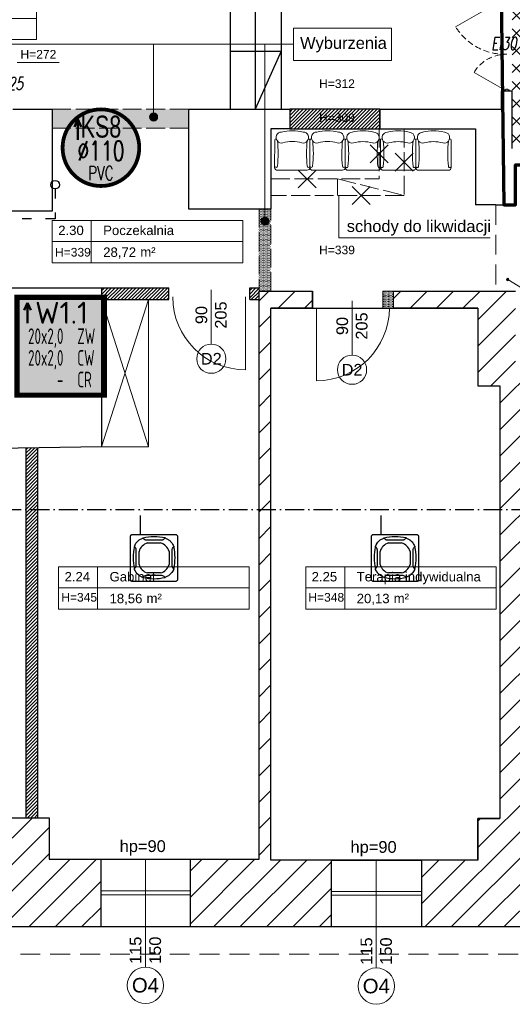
# Model space of a CAD drawing. Header units: millimetres. Extents: x 24385 to 79107, y -56478 to -23676.
# Tile 63 of 256: x 29832 to 30460, y -36756 to -35500. Entities that reach past the tile are written whole.
import ezdxf
from ezdxf.enums import TextEntityAlignment as Align

# ---------------------------------------------------------------- set-up
doc = ezdxf.new("R2010")
doc.units = ezdxf.units.MM
doc.header["$LTSCALE"] = 2
for name, pattern in [('ACAD_ISO02W100', [15, 12, -3]), ('ACAD_ISO03W100', [30, 12, -18]), ('ACAD_ISO10W100', [18, 12, -3, 0, -3]), ('DASHED', [19.05, 12.7, -6.35]), ('HIDDEN', [9.525, 6.35, -3.175]), ('HIDDENX2', [19.05, 12.7, -6.35])]:
    doc.linetypes.add(name, pattern=pattern)
for name, color, linetype, lineweight in [('0_OPIS', 7, 'Continuous', 13), ('3DPLAN_A_DRZWI', 173, 'Continuous', 5), ('3DPLAN_A_OKNA', 153, 'Continuous', 5), ('3DPLAN_A_TABELKA POMIESZCZEŃ', 7, 'Continuous', 0), ('3DPLAN_A_WYSOKOŚCI ZMIANA', 144, 'HIDDENX2', 5), ('_WLK_W_OPIS', 211, 'Continuous', 9), ('A_KRESKOWANIE', 9, 'Continuous', 0), ('A_STOL_OPIS', 55, 'Continuous', 5), ('A_TXT', 7, 'Continuous', 0), ('A_WYBURZENIA', 6, 'Continuous', 0), ('A_ZESTAWIENIE STOLARKI', 3, 'Continuous', 15), ('AW_WYM_WEW', 9, 'Continuous', 0)]:
    doc.layers.add(name, color=color, linetype=linetype, lineweight=lineweight)
for name, color, linetype in [('3DPLAN_A_KRESKOWANIE 1', 253, 'Continuous'), ('3DPLAN_A_OPIS', 8, 'Continuous'), ('3DPLAN_A_POMIESZCZENIE NUMER', 100, 'Continuous'), ('3DPLAN_K_DZIAŁOWA NISKIE', 134, 'Continuous'), ('3DPLAN_K_NOŚNA', 7, 'Continuous'), ('3DPLAN_K_OBRYS WIDOK', 242, 'Continuous'), ('_WLK_oznaczenia', 211, 'Continuous'), ('A_POMIESZCZENIE OPIS', 100, 'Continuous'), ('A_SCHODY', 6, 'Continuous'), ('IS_freon_urządzenia', 3, 'DASHED')]:
    doc.layers.add(name, color=color, linetype=linetype)
doc.layers.add('3DPLAN_A_OBWIEDNIA', color=6, linetype='Continuous', plot=False)
doc.layers.add('kanalizacja', color=7, linetype='Continuous', lineweight=30, true_color=0xbf3000)
doc.layers.add('kanalizacja pod stropem skropliny', color=7, linetype='Continuous', lineweight=30, true_color=0x60bb04)
doc.styles.add('ARIAL', font='arial.ttf')
doc.styles.add('GRZEJNIK', font='simplex.shx', dxfattribs={"width": 0.7})
doc.styles.add('isocp', font='isocpeur.ttf', dxfattribs={"width": 0.9})
doc.styles.add('J-ROMANS', font='ROMANS.SHX', dxfattribs={"width": 0.7, "oblique": 10})
doc.styles.add('TABEL1', font='txt')
pattern_1 = [(0, (6153.1716, -11332.5662), (0.79375, 1.5875), [0, -1.5875])]

# ---------------------------------------------------------------- blocks, each defined once
blk = doc.blocks.new('zw$2C56')
at = {"layer": 'IS_freon_urządzenia', "linetype": 'Continuous'}
for points in [[(-321, 376), (383, 376), (389, 376), (396, 373), (403, 368), (407, 362), (410, 357), (411, 348), (411, -356), (410, -362), (408, -368), (403, -375), (396, -380), (392, -382), (388, -383), (384, -384), (-322, -384), (-328, -383), (-332, -381), (-337, -379), (-341, -375), (-344, -372), (-346, -368), (-348, -364), (-349, -360), (-349, -358), (-349, 348), (-348, 353), (-348, 357), (-346, 361), (-342, 367), (-339, 370), (-335, 373), (-329, 375), (-325, 376), (-321, 376)], [(-152, 319), (-150, 320), (-148, 320), (-147, 320), (-145, 319), (-144, 318), (-142, 317), (-138, 311), (-137, 309), (-135, 308), (-129, 302), (-123, 298), (-119, 295), (-113, 292), (-108, 291), (-106, 290), (-101, 289), (-97, 288), (-96, 288), (-94, 288), (-92, 288), (-90, 288), (-89, 288), (151, 288), (157, 288), (161, 288), (165, 289), (170, 290), (175, 292), (179, 294), (182, 296), (185, 297), (188, 299), (189, 300), (197, 307), (202, 313), (206, 317), (208, 319), (210, 320), (212, 320), (213, 320), (216, 318), (238, 308), (248, 303), (261, 296), (268, 291), (286, 277), (292, 271), (300, 264), (306, 257), (320, 239), (326, 231), (332, 220), (341, 204), (347, 191), (350, 185), (351, 181), (350, 177), (350, 176), (348, 174), (341, 169), (333, 161), (328, 154), (324, 146), (321, 139), (319, 129), (319, 122), (319, -118), (320, -133), (323, -144), (332, -159), (345, -171), (350, -176), (351, -180), (350, -183), (348, -188), (345, -195), (332, -221), (321, -237), (311, -251), (289, -274), (277, -284), (264, -293), (249, -301), (217, -317), (212, -319), (210, -319), (207, -318), (205, -316), (202, -311), (193, -302), (186, -297), (175, -291), (160, -288), (150, -287), (-89, -287), (-103, -288), (-116, -293), (-125, -298), (-133, -305), (-137, -309), (-144, -317), (-148, -319), (-157, -316), (-164, -313), (-172, -309), (-191, -300), (-206, -290), (-222, -277), (-222, -277), (-241, -260), (-256, -241), (-269, -220), (-277, -206), (-284, -189), (-288, -182), (-288, -178), (-287, -175), (-283, -172), (-275, -165), (-275, -158), (-268, -158), (-263, -150), (-260, -143), (-258, -135), (-256, -125), (-256, -82), (-256, -20), (-256, 123), (-259, 141), (-265, 153), (-274, 165), (-285, 174), (-288, 179), (-287, 184), (-276, 209), (-261, 236), (-246, 255), (-224, 276), (-208, 289), (-152, 319)], [(-75, 239), (138, 239)], [(-211, -111), (-211, 103)], [(274, 103), (274, -111)], [(138, -247), (-75, -247)]]:
    blk.add_lwpolyline(points, dxfattribs=at)
for centre, radius, start, end in [((32, -425), 766, 76.4959, 103.5206), ((457, 2), 766, 166.4793, 193.5039), ((-19, 47), 200, 106.2611, 163.6692), ((82, 47), 200, 16.3308, 73.7389), ((-394, 1), 766, 346.4959, 13.5206), ((-19, -55), 200, 196.3308, 253.7389), ((82, -55), 200, 286.2611, 343.6692), ((31, 426), 766, 256.4793, 283.5039)]:
    blk.add_arc(centre, radius, start, end, dxfattribs=at)
blk = doc.blocks.new('G$CDB1AC55F')
at = {"layer": 'IS_freon_urządzenia', "xscale": 0.07876787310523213, "yscale": 0.07876787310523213, "zscale": 0.07876787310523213}
blk.add_blockref('zw$2C56', (27.5, 30.2), dxfattribs=at)
blk = doc.blocks.new('sillon 1')
for p, q in [((-0.331, -0.689), (-0.33, -0.178)), ((-0.305, -0.152), (-0.305, -0.152)), ((0.305, -0.152), (0.305, -0.152)), ((0.33, -0.178), (0.33, -0.689)), ((0.279, -0.739), (-0.28, -0.74))]:
    blk.add_line(p, q)
for centre, radius, start, end in [((0, -0.825), 0.825, 75.7655, 104.2656), ((-0.305, -0.178), 0.0254, 90.0156, 180.0156), ((-0.2, -0.128), 0.103, 91.5852, 282.6959), ((0.2, -0.128), 0.103, 257.3352, 88.4459), ((0.305, -0.178), 0.0254, 0.0156, 90.0156), ((-2.455, -0.425), 2.188, 353.7526, 6.1565), ((0, -0.838), 0.635, 73.7554, 106.2758), ((2.454, -0.429), 2.188, 173.7526, 186.1565), ((-0.305, -0.663), 0.0254, 180.0156, 0.0156), ((-0.28, -0.689), 0.0508, 180.0156, 270.0156), ((0.304, -0.663), 0.0254, 180.0156, 0.0156), ((0.279, -0.689), 0.0508, 270.0156, 0.0156)]:
    blk.add_arc(centre, radius, start, end)
blk = doc.blocks.new('tabelka dla tp')
at = {"layer": '3DPLAN_A_TABELKA POMIESZCZEŃ'}
for p, q in [((49.7, 54), (49.7, 0)), ((0, 27), (243.1, 27))]:
    blk.add_line(p, q, dxfattribs=at)
blk.add_lwpolyline([(0, 54), (243.1, 54), (243.1, 0), (0, 0)], close=True, dxfattribs=at)
at = {"layer": '3DPLAN_A_POMIESZCZENIE NUMER', "color": 7, "style": 'ARIAL'}
blk.add_attdef('NUMER', (2.2, 35.4), '', height=12, dxfattribs=at)
at = {"layer": 'A_POMIESZCZENIE OPIS', "insert": (112.2, 19.8), "char_height": 12, "width": 36.412, "attachment_point": 1, "style": 'ARIAL'}
blk.add_mtext('{\\C7;m²}', dxfattribs=at)
at = {"layer": 'A_POMIESZCZENIE OPIS', "color": 7, "style": 'ARIAL'}
for tag, p in [('NAZWA', (51.7, 35.4)), ('POWIERZCHNIA', (51.1, 7.2))]:
    blk.add_attdef(tag, p, '', height=12, dxfattribs=at)
blk = doc.blocks.new('D 2X ASYMETRYCZNE BEZ FILARKA')
at = {"layer": '3DPLAN_A_DRZWI', "lineweight": 20}
for p, q in [((1.4, 2.5), (31.5, 54.6)), ((98.6, 2.5), (80, 34.7))]:
    blk.add_line(p, q, dxfattribs=at)
at = {"layer": '3DPLAN_A_DRZWI'}
for points in [[(0, 2.5), (1.4, 2.5), (1.4, 1.1), (2.1, 1.1), (2.1, -1.1), (1.4, -1.1), (1.4, -2.5), (0, -2.5), (0, 2.5)], [(100, 2.5), (98.6, 2.5), (98.6, 1.1), (97.9, 1.1), (97.9, -1.1), (98.6, -1.1), (98.6, -2.5), (100, -2.5), (100, 2.5)]]:
    blk.add_lwpolyline(points, dxfattribs=at)
at = {"layer": '3DPLAN_A_DRZWI', "linetype": 'HIDDEN', "lineweight": 15, "ltscale": 0.5}
for centre, radius, start, end in [((-0.8, 2), 61.6, 358.1085, 58.4282), ((100.3, 0.8), 39.5, 120.9325, 181.1091)]:
    blk.add_arc(centre, radius, start, end, dxfattribs=at)
blk = doc.blocks.new('II pietrooo')
at = {"layer": '3DPLAN_A_KRESKOWANIE 1'}
h = blk.add_hatch(dxfattribs=at)
h.set_pattern_fill('ANSI31', color=256, scale=7.5, style=0)
h.set_pattern_definition([(45, (25713.503, -37486.946), (-16.83798, 16.83798), [])])
h.paths.add_polyline_path([(28996.1, -35640), (29220.1, -35640), (29220.1, -35744), (29268.1, -35744), (29268.1, -35638), (29280.1, -35638), (29280.1, -35618), (28996.1, -35618)])
h.paths.add_polyline_path([(28878.1, -35618), (28627.1, -35618), (28627.1, -35638.7), (28681.5, -35638.7), (28681.5, -35640), (28878.1, -35640)])
h.paths.add_polyline_path([(28627.1, -35774.7), (28669.1, -35774.7), (28669.1, -35692.7), (28627.1, -35692.7)])
h.paths.add_polyline_path([(28558.7, -36657), (28739.1, -36657), (28739.1, -36571), (28671.1, -36571), (28671.1, -36518), (28657.1, -36518), (28657.1, -36236), (28700.1, -36236), (28700.1, -36016), (28669.1, -36016), (28669.1, -35828.7), (28627.1, -35828.7), (28627.1, -35865), (28626.1, -35886), (28626.1, -36572), (28558.7, -36572)])
h.paths.add_polyline_path([(29268.1, -35964), (29268.1, -35847), (29220.1, -35847), (29220.1, -35964)])
h.paths.add_polyline_path([(29503.5, -35638), (29503.5, -35618), (29460.1, -35618), (29460.1, -35600), (29450.1, -35600), (29450.1, -35618), (29383.1, -35618), (29383.1, -35638)])
h.paths.add_polyline_path([(28853.1, -36657), (29038.1, -36657), (29038.1, -36571), (28853.1, -36571)])
h.paths.add_polyline_path([(29151.1, -36657), (29338.1, -36657), (29338.1, -36571), (29270.1, -36571), (29270.1, -36518), (29220.1, -36518), (29220.1, -36571), (29151.1, -36571)])
h.paths.add_polyline_path([(29634.1, -36571), (29451.1, -36571), (29451.1, -36657), (29634.1, -36657)])
h.paths.add_polyline_path([(29935.1, -36571), (29869.1, -36571), (29869.1, -36518), (29822.1, -36518), (29822.1, -36571), (29747.1, -36571), (29747.1, -36657), (29935.1, -36657)])
h.paths.add_polyline_path([(30049.1, -36657), (30229.1, -36657), (30229.1, -36572), (30152.1, -36572), (30152.1, -35868), (30205.1, -35868), (30205.1, -35846), (30137.1, -35846), (30137.1, -36571), (30049.1, -36571)])
h.paths.add_polyline_path([(30416.1, -35967), (30444.1, -35967), (30444.1, -36519), (30416.1, -36519), (30416.1, -36572), (30344.1, -36572), (30344.1, -36657), (30525.1, -36657), (30525.1, -36569), (30491.1, -36569), (30491.1, -35961), (30561.1, -35961), (30561.1, -35942), (30464.1, -35942), (30464.1, -35846), (30308.1, -35846), (30308.1, -35868), (30416.1, -35868)])
h.paths.add_polyline_path([(30640.1, -36657), (30826.1, -36657), (30826.1, -36569), (30640.1, -36569)])
h.paths.add_polyline_path([(31069.1, -36128), (31069.1, -36517), (31041.1, -36517), (31041.1, -36569), (30941.1, -36569), (30941.1, -36657), (31677.5, -36657), (31677.5, -36350), (31638.1, -36350), (31638.1, -36497), (31585.1, -36497), (31585.1, -36562), (31092.1, -36562), (31092.1, -36128)])
h.paths.add_polyline_path([(31069.1, -35961), (30716.1, -35961), (30716.1, -35813), (30718.6, -35813), (30728.1, -35813), (30728.1, -35942), (31012.1, -35942), (31012.1, -35891), (31024.1, -35891), (31024.1, -35870), (31046.1, -35870), (31046.1, -35891), (31058.1, -35891), (31058.1, -35942), (31562.1, -35942), (31562.1, -35677), (31610.1, -35677), (31610.1, -35281), (31677.5, -35281), (31677.5, -36124), (31638.1, -36124), (31638.1, -35961), (31092.1, -35961), (31092.1, -36025), (31069.1, -36025)])
h.paths.add_polyline_path([(30708.3, -35857.5), (30708.3, -35812.4), (30740.7, -35812.4), (30740.7, -35857.5)], flags=9)
h.paths.add_polyline_path([(31062.1, -35694), (31062.1, -35618), (31015.1, -35618), (31015.1, -35694)])
h.paths.add_polyline_path([(31677.5, -35151), (31677.5, -34962), (30941.1, -34962), (30941.1, -35016), (31013.1, -35016), (31013.1, -35069), (31062.1, -35069), (31062.1, -35011), (31562.1, -35011), (31562.1, -35142), (31610.1, -35142), (31610.1, -35151)])
h.paths.add_polyline_path([(30826.1, -34962), (30640.1, -34962), (30640.1, -35016), (30826.1, -35016)])
h.paths.add_polyline_path([(30346.1, -35009), (30420.1, -35009), (30420.1, -35062), (30450.1, -35062), (30450.1, -35149), (30460.1, -35149), (30460.1, -35016), (30525.1, -35016), (30525.1, -34962), (30346.1, -34962)])
h.paths.add_polyline_path([(30231.1, -34962), (30056.1, -34962), (30056.1, -35009), (30231.1, -35009)])
h.paths.add_polyline_path([(29856.1, -35328), (29856.1, -35059), (29872.1, -35059), (29872.1, -35009), (29941.1, -35009), (29941.1, -34962), (29753.1, -34962), (29753.1, -35009), (29818.1, -35009), (29818.1, -35059), (29834.1, -35059), (29834.1, -35328)])
h.paths.add_polyline_path([(29460.1, -35480), (29460.1, -35466), (30247.1, -35466), (30247.1, -35441), (29856.1, -35441), (29856.1, -35428), (29834.1, -35428), (29834.1, -35441), (29556.1, -35441), (29556.1, -35009), (29638.1, -35009), (29638.1, -34962), (29461.1, -34962), (29461.1, -35016), (29547.1, -35016), (29547.1, -35448), (29368.1, -35448), (29368.1, -35466), (29450.1, -35466), (29450.1, -35480), (29452.1, -35480)])
h.paths.add_polyline_path([(29336.1, -34962), (29156.5, -34962), (29156.5, -35014), (29226.5, -35014), (29226.5, -35404), (29175.5, -35404), (29175.5, -35444), (28929.5, -35444), (28929.5, -35466), (29265.1, -35466), (29265.1, -35448), (29253.1, -35448), (29253.1, -35070), (29282.1, -35070), (29282.1, -35016), (29336.1, -35016)])
h.paths.add_polyline_path([(28860.5, -35014), (29041.5, -35014), (29041.5, -34962), (28860.5, -34962)])
h.paths.add_polyline_path([(28697.5, -35187), (28697.5, -35084), (28674.5, -35084), (28674.5, -35014), (28745.5, -35014), (28745.5, -34962), (28602.1, -34962), (28602.1, -35015), (28627.1, -35015), (28627.1, -35067), (28642.1, -35067), (28642.1, -35072), (28642.1, -35146.3), (28685.7, -35146.3), (28685.7, -35187)])
h.paths.add_polyline_path([(28642.1, -35353), (28635.1, -35353), (28635.1, -35438), (28643.1, -35438), (28643.1, -35466), (28829.5, -35466), (28829.5, -35444), (28674.5, -35444), (28674.5, -35200.3), (28642.1, -35200.3)])
h.paths.add_polyline_path([(28492.1, -35015), (28492.1, -34962), (28212, -34962), (28212, -34959), (28205.1, -34959), (28205.1, -35015)])
h.paths.add_polyline_path([(28062.1, -35183), (28062.1, -35072), (28072.1, -35072), (28072.1, -35015), (28081.1, -35015), (28081.1, -34918), (28086.1, -34918), (28086.1, -34914), (28069, -34914), (28069, -34944), (28074, -34944), (28074, -34959), (28062.5, -34959), (28062.5, -34962), (28026.6, -34962), (28026.6, -35180), (28027.1, -35180), (28027.1, -35183)])
h.paths.add_polyline_path([(27906.1, -35022), (27982.1, -35022), (27982.1, -35089), (27944.1, -35089), (27944.1, -35180), (28026.6, -35180), (28026.6, -34962), (27906.1, -34962)])
h.paths.add_polyline_path([(27791.1, -34962), (27617.1, -34962), (27617.1, -35022), (27791.1, -35022)])
h.paths.add_polyline_path([(27460.1, -35083), (27426.1, -35083), (27426.1, -35022), (27502.1, -35022), (27502.1, -34962), (26781.5, -34962), (26781.5, -35100), (26827.1, -35100), (26827.1, -35020), (27377.1, -35020), (27377.1, -35072), (27405.1, -35072), (27405.1, -35233), (27460.1, -35233)])
h.paths.add_polyline_path([(27405.1, -35492), (27426.1, -35492), (27426.1, -35323), (27405.1, -35323), (27405.1, -35332), (26827.1, -35332), (26827.1, -35275), (26781.5, -35275), (26781.5, -35409), (26826.1, -35409), (26826.1, -35352), (27405.1, -35352)])
h.paths.add_polyline_path([(26827.1, -36005), (26827.1, -35955), (27379.1, -35955), (27379.1, -35969), (27405.1, -35969), (27405.1, -35998), (27426.1, -35998), (27426.1, -35901), (27346.1, -35901), (27346.1, -35931), (26850.1, -35931), (26850.1, -35891), (26781.5, -35891), (26781.5, -36005)])
h.paths.add_polyline_path([(26993.7, -36573), (26827.1, -36573), (26827.1, -36503), (26881.1, -36503), (26881.1, -36349), (26827.1, -36349), (26827.1, -36275), (26781.5, -36275), (26781.5, -36657), (26993.7, -36657)])
h.paths.add_polyline_path([(27462.6, -36581), (27431.1, -36581), (27431.1, -36173), (27468.1, -36173), (27468.1, -36134), (27477.1, -36134), (27477.1, -36113), (27426.1, -36113), (27426.1, -36088), (27405.1, -36088), (27405.1, -36522), (27378.1, -36522), (27378.1, -36573), (27181.9, -36573), (27181.9, -36657), (27462.6, -36657)])
h.paths.add_polyline_path([(27415.6, -36075.1), (27432.1, -36075.1), (27432.1, -36095.1), (27415.6, -36095.1)], flags=9)
h.paths.add_polyline_path([(27804.1, -36578.9), (27739.1, -36578.9), (27739.1, -36043.9), (27716.1, -36043.9), (27716.1, -36113), (27580.1, -36113), (27580.1, -36134), (27717.1, -36134), (27717.1, -36581), (27577.6, -36581), (27577.6, -36657), (27804.1, -36657)])
h.paths.add_polyline_path([(28147.7, -36572), (28077.7, -36572), (28077.7, -36523), (28062.7, -36523), (28062.7, -36237), (28106.7, -36237), (28106.7, -36134), (28062.7, -36134), (28062.7, -36010), (28106.7, -36010), (28106.7, -35886), (28394.1, -35886), (28394.1, -35864), (28063.1, -35864), (28063.1, -35670), (28073.1, -35670), (28073.1, -35621), (28062.1, -35621), (28062.1, -35543), (28082.1, -35543), (28082.1, -35495), (28062.1, -35495), (28062.1, -35394), (28282.1, -35394), (28282.1, -35408), (28286.5, -35408), (28298.1, -35408), (28298.1, -35378), (28379.1, -35378), (28379.1, -35438), (28517.1, -35438), (28517.1, -35353), (28062.1, -35353), (28062.1, -35333), (28027.1, -35333), (28027.1, -35347), (28026.6, -35347), (28026.6, -36657), (28147.7, -36657)])
h.paths.add_polyline_path([(27990.1, -35853), (27968.1, -35853), (27968.1, -35869), (27697.3, -35869), (27697.3, -35888), (27716.1, -35888), (27716.1, -35906.3), (27737.7, -35906.3), (27737.7, -35953.9), (27739.1, -35953.9), (27739.1, -35885.9), (27985.1, -35885.9), (27985.1, -35971.9), (28001.1, -35971.9), (28001.1, -36038.9), (27936.1, -36038.9), (27936.1, -36242.9), (27999.1, -36242.9), (27999.1, -36501.9), (27972.1, -36501.9), (27972.1, -36578.9), (27919.1, -36578.9), (27919.1, -36657), (28026.6, -36657), (28026.6, -35347), (27730.1, -35347), (27730.1, -35371), (27990.1, -35371), (27990.1, -35559), (27950.1, -35559), (27950.1, -35615), (27920.1, -35615), (27920.1, -35714), (27990.1, -35714)])
h.paths.add_polyline_path([(27618.1, -35845), (27595.1, -35845), (27595.1, -35888), (27697.3, -35888), (27697.3, -35869), (27618.1, -35869)])
h.paths.add_polyline_path([(27618.1, -35668), (27611.1, -35668), (27611.1, -35639.5), (27595.1, -35639.5), (27595.1, -35742), (27618.1, -35742)])
h.paths.add_polyline_path([(27627.1, -35371), (27627.1, -35347), (27595.1, -35347), (27595.1, -35585.5), (27611.1, -35585.5), (27611.1, -35371)])
h.paths.add_polyline_path([(27611.1, -35585.5), (27595.1, -35585.5), (27595.1, -35612.5), (27611.1, -35612.5)])
h.paths.add_polyline_path([(27595.1, -35612.5), (27595.1, -35639.5), (27611.1, -35639.5), (27611.1, -35612.5)])
h.paths.add_polyline_path([(28681.5, -35638.7), (28627.1, -35638.7), (28627.1, -35665.7), (28669.1, -35665.7), (28669.1, -35640), (28681.5, -35640)])
h.paths.add_polyline_path([(28627.1, -35665.7), (28627.1, -35692.7), (28669.1, -35692.7), (28669.1, -35665.7)])
h.paths.add_polyline_path([(28669.1, -35774.7), (28627.1, -35774.7), (28627.1, -35801.7), (28669.1, -35801.7)])
h.paths.add_polyline_path([(28500.5, -35778.1), (28635.7, -35778.1), (28635.7, -35799.6), (28500.5, -35799.6)], flags=9)
h.paths.add_polyline_path([(28627.1, -35801.7), (28627.1, -35828.7), (28669.1, -35828.7), (28669.1, -35801.7)])
h.paths.add_polyline_path([(30458.6, -36145), (30476.6, -36145), (30476.6, -36165), (30458.6, -36165)], flags=24)
h.paths.add_polyline_path([(31264.9, -35935.3), (31310, -35935.3), (31310, -35967.7), (31264.9, -35967.7)], flags=24)
h.paths.add_polyline_path([(30822, -35935.3), (30867.1, -35935.3), (30867.1, -35967.7), (30822, -35967.7)], flags=24)
h.paths.add_polyline_path([(29703.8, -35437.8), (29748.9, -35437.8), (29748.9, -35470.2), (29703.8, -35470.2)], flags=24)
h.paths.add_polyline_path([(30025.6, -35437.8), (30070.7, -35437.8), (30070.7, -35470.2), (30025.6, -35470.2)], flags=24)
h.paths.add_polyline_path([(29534.6, -35263.9), (29534.6, -35218.8), (29567, -35218.8), (29567, -35263.9)], flags=24)
h.paths.add_polyline_path([(27335.8, -35645.7), (27389.6, -35645.7), (27389.6, -35678.1), (27335.8, -35678.1)], flags=24)
at = {"layer": '3DPLAN_A_OPIS', "lineweight": 0}
h = blk.add_hatch(dxfattribs=at)
h.set_pattern_fill('ANSI31', color=1)
h.paths.add_polyline_path([(30176.1, -35614), (30176.1, -35639), (30291.1, -35639), (30291.1, -35614), (30176.1, -35614)], is_closed=False)
h.paths.add_polyline_path([(30210.5, -35613.2), (30266.5, -35613.2), (30266.5, -35638.4), (30210.5, -35638.4)], flags=9)
at = {"layer": '3DPLAN_A_OPIS', "lineweight": 0, "transparency": 33554687}
h = blk.add_hatch(dxfattribs=at)
h.set_pattern_fill('ANSI31', color=1)
h.paths.add_polyline_path([(29410.6, -35989), (29235.1, -35989), (29235.1, -35964), (29220.1, -35964), (29220.1, -36518), (29235.1, -36518), (29235.1, -36004), (29434.6, -36004), (29434.6, -35989), (29422.6, -35989), (29422.6, -35841.2), (29410.6, -35841.2), (29410.6, -35989)], is_closed=False)
h.paths.add_polyline_path([(29422.6, -35703.2, -0.045209), (29410.6, -35719.6), (29410.6, -35841.2), (29422.6, -35841.2), (29422.6, -35703.2)], is_closed=False)
h.paths.add_polyline_path([(29422.6, -35638), (29410.6, -35638), (29410.6, -35719.6, 0.045209), (29422.6, -35703.2), (29422.6, -35638)], is_closed=False)
h.paths.add_polyline_path([(29563.4, -36004), (29574.1, -36004), (29574.1, -35989), (29537.6, -35989), (29537.6, -36004), (29548.4, -36004), (29548.4, -36571), (29563.4, -36571), (29563.4, -36004)], is_closed=False)
h.paths.add_polyline_path([(29677.1, -35989), (29677.1, -36004), (29760.1, -36004), (29760.1, -35989), (29677.1, -35989)], is_closed=False)
h.paths.add_polyline_path([(29839.6, -36518), (29854.6, -36518), (29854.6, -36046.2), (29839.6, -36046.4), (29839.6, -36518)], is_closed=False)
h = blk.add_hatch(dxfattribs=at)
h.set_pattern_fill('ANSI31', color=1)
h.set_pattern_definition([(45, (-708.4828, 5814.021), (-2.24506403, 2.24506403), [])])
h.paths.add_polyline_path([(30022.1, -35842), (29936.1, -35842), (29936.1, -35857), (30022.1, -35857), (30022.1, -35842)], is_closed=False)
h.paths.add_polyline_path([(30137.1, -35842), (30137.1, -35857), (30125.1, -35857), (30125.1, -35842), (30137.1, -35842)], is_closed=False)
at = {"layer": '3DPLAN_A_TABELKA POMIESZCZEŃ', "ltscale": 0.5}
h = blk.add_hatch(color=256, dxfattribs=at)
h.dxf.hatch_style = 1
h.paths.add_polyline_path([(30001, -35628.8), (30001, -35618.9, 0.73336)])
h.paths.add_polyline_path([(30001, -35618.9), (30001, -35628.8, 0.076465), (30002.5, -35629, 1.165591)])
h = blk.add_hatch(color=256, dxfattribs=at)
h.dxf.hatch_style = 1
h.paths.add_polyline_path([(30143.1, -35761.8), (30143.1, -35751.9, 0.73336)])
h.paths.add_polyline_path([(30143.1, -35751.9), (30143.1, -35761.8, 0.076465), (30144.6, -35762, 1.165591)])
blk.add_hatch(color=7, dxfattribs=at).paths.add_polyline_path([(30455.9, -35831.3, -13.985421), (30455.8, -35830.9, -0.071503)])
at = {"layer": 'A_KRESKOWANIE', "transparency": 33554687}
h = blk.add_hatch(dxfattribs=at)
h.set_pattern_fill('ANSI37', color=256, scale=5)
h.paths.add_polyline_path([(29556.1, -35009), (29556.1, -35441), (29834.1, -35441), (29834.1, -35428), (29842.5, -35428), (29848.8, -35425.9), (29933.4, -35378, 0.262592), (29848.8, -35329.1), (29841.5, -35330.1), (29841.5, -35328), (29834.1, -35328), (29834.1, -35059), (29818.1, -35059), (29818.1, -35009), (29753.1, -35009), (29638.1, -35009)])
h.paths.add_polyline_path([(29805.8, -35251.8), (29597.3, -35251.8), (29597.3, -35196.5), (29805.8, -35196.5)], flags=16)
h.paths.add_polyline_path([(29637.8, -35225.3), (29748.8, -35225.3), (29748.8, -35203.6), (29637.8, -35203.6)], flags=8)
h.paths.add_polyline_path([(29627.6, -35247.5), (29780.3, -35247.5), (29780.3, -35226), (29627.6, -35226)], flags=8)
h.paths.add_polyline_path([(29848.8, -35329.1, -0.262592), (29933.4, -35378), (29856.1, -35421.8), (29856.1, -35428), (29856.1, -35441), (30247.1, -35441), (30248.6, -35441.2, -0.241539), (30292.1, -35373.7), (30330.1, -35441), (30337.1, -35441), (30450.1, -35441), (30450.1, -35326), (30450.1, -35149), (30450.1, -35062), (30420.1, -35062), (30420.1, -35009), (30346.1, -35009), (30231.1, -35009), (30056.1, -35009), (29941.1, -35009), (29872.1, -35009), (29872.1, -35059), (29856.1, -35059), (29856.1, -35328)])
h.paths.add_polyline_path([(30287.7, -35251.8), (30079.1, -35251.8), (30079.1, -35196.5), (30287.7, -35196.5)], flags=16)
h.paths.add_polyline_path([(30109.4, -35247.5), (30262.2, -35247.5), (30262.2, -35226), (30109.4, -35226)], flags=8)
h.paths.add_polyline_path([(30119.6, -35225.3), (30230.6, -35225.3), (30230.6, -35203.6), (30119.6, -35203.6)], flags=8)
h.paths.add_polyline_path([(31610.1, -35151), (31610.1, -35142), (31562.1, -35142), (31562.1, -35011), (31062.1, -35011), (31062.1, -35069), (31013.1, -35069), (31013.1, -35016), (30941.1, -35016), (30826.1, -35016), (30640.1, -35016), (30525.1, -35016), (30460.1, -35016), (30460.1, -35149), (30460.1, -35326), (30460.1, -35471), (30460.1, -35591), (30460.1, -35664), (30728.1, -35664), (31015.1, -35664), (31015.1, -35618), (31062.1, -35618), (31062.1, -35694), (31046.1, -35694), (31046.1, -35870), (31046.1, -35891), (31058.1, -35891), (31058.1, -35942), (31562.1, -35942), (31562.1, -35677), (31610.1, -35677), (31610.1, -35281), (31611, -35277, -0.214663), (31526.4, -35216), (31610.1, -35168.8)])
h.paths.add_polyline_path([(31153, -35414.8), (30944.5, -35414.8), (30944.5, -35359.5), (31153, -35359.5)], flags=16)
h.paths.add_polyline_path([(30974.8, -35410.5), (31127.5, -35410.5), (31127.5, -35389), (30974.8, -35389)], flags=8)
h.paths.add_polyline_path([(30985, -35388.3), (31096, -35388.3), (31096, -35366.6), (30985, -35366.6)], flags=8)
h.paths.add_polyline_path([(31015.1, -35664), (30728.1, -35664), (30728.1, -35693), (30728.1, -35813), (30728.1, -35942), (31012.1, -35942), (31012.1, -35891), (31024.1, -35891), (31024.1, -35870), (31046.1, -35870), (31046.1, -35694), (31015.1, -35694)])
h.paths.add_polyline_path([(30247.1, -35441), (30337.1, -35441), (30330.1, -35441), (30292.1, -35373.7, 0.241539), (30248.6, -35441.2)])
at = {"layer": 'A_WYBURZENIA', "transparency": 33554687}
h = blk.add_hatch(dxfattribs=at)
h.set_pattern_fill('DOTS', color=256)
h.set_pattern_definition(pattern_1)
h.paths.add_polyline_path([(29873.1, -35614), (29873.1, -35638), (30047.1, -35638), (30047.1, -35614)])
h = blk.add_hatch(dxfattribs=at)
h.set_pattern_fill('DOTS', color=256)
h.set_pattern_definition(pattern_1)
h.paths.add_polyline_path([(30152.1, -35741), (30137.1, -35741), (30137.1, -35846), (30152.1, -35846), (30152.1, -35741)], is_closed=False)
h = blk.add_hatch(dxfattribs=at)
h.set_pattern_fill('DOTS', color=256)
h.set_pattern_definition(pattern_1)
h.paths.add_polyline_path([(30295.1, -35846), (30295.1, -35868), (30308.1, -35868), (30308.1, -35846), (30295.1, -35846)], is_closed=False)
at = {"layer": '3DPLAN_A_DRZWI'}
for p, q in [((30119.9, -35853.5), (30119.9, -35946.5)), ((30210.3, -35867.5), (30210.3, -35960.5))]:
    blk.add_line(p, q, dxfattribs=at)
for centre, start, end in [((30119.9, -35853.5), 180, 270), ((30210.3, -35867.5), 270, 0)]:
    blk.add_arc(centre, 93, start, end, dxfattribs=at)
at = {"layer": '3DPLAN_A_OBWIEDNIA'}
blk.add_lwpolyline([(30152.1, -35868), (30416.1, -35868), (30416.1, -35967), (30444.1, -35967), (30444.1, -36519), (30416.1, -36519), (30416.1, -36572), (30152.1, -36572), (30152.1, -35868)], dxfattribs=at)
at = {"layer": '3DPLAN_A_OKNA'}
for p, q in [((29935.1, -36611.5), (30049.1, -36611.5)), ((29935.1, -36616.5), (30049.1, -36616.5)), ((30229.1, -36612), (30344.1, -36612)), ((30229.1, -36617), (30344.1, -36617))]:
    blk.add_line(p, q, dxfattribs=at)
at = {"layer": '3DPLAN_A_OPIS', "color": 1, "lineweight": 30}
for p, q in [((30278.7, -35682.5), (30301.6, -35659.6)), ((30278.7, -35659.6), (30301.6, -35682.5)), ((30310.7, -35693), (30333.6, -35670.1)), ((30310.7, -35670.1), (30333.6, -35693)), ((30187.1, -35714.5), (30210, -35691.6)), ((30187.1, -35691.6), (30210, -35714.5)), ((30255.8, -35735.5), (30278.7, -35712.6)), ((30255.8, -35712.6), (30278.7, -35735.5)), ((29936.1, -35842), (30022.1, -35842)), ((30022.1, -35857), (30022.1, -35842)), ((30125.1, -35842), (30137.1, -35842)), ((30125.1, -35857), (30125.1, -35842)), ((29936.1, -35857), (30022.1, -35857)), ((30125.1, -35857), (30137.1, -35857)), ((29839.6, -36046.4), (29839.6, -36518)), ((29854.6, -36046.2), (29854.6, -36518))]:
    blk.add_line(p, q, dxfattribs=at)
blk.add_lwpolyline([(30176.1, -35639), (30291.1, -35639), (30291.1, -35614), (30176.1, -35614)], close=True, dxfattribs=at)
at = {"layer": '3DPLAN_A_TABELKA POMIESZCZEŃ', "ltscale": 0.5}
for p, q in [((29567.5, -35531.2), (30181, -35531.2)), ((30002.5, -35623.9), (30002.5, -35531.2)), ((30144.6, -35756.8), (30144.6, -35531.2))]:
    blk.add_line(p, q, dxfattribs=at)
at = {"layer": '3DPLAN_A_TABELKA POMIESZCZEŃ', "color": 7, "ltscale": 0.5}
for p, q in [((29828.4, -35554.2), (29882, -35554.2)), ((30454.3, -35831.3), (30484.3, -35849.4))]:
    blk.add_line(p, q, dxfattribs=at)
at = {"layer": '3DPLAN_A_TABELKA POMIESZCZEŃ', "ltscale": 0.5}
blk.add_lwpolyline([(30181, -35551.8), (30306.2, -35551.8), (30306.2, -35510.7), (30181, -35510.7)], close=True, dxfattribs=at)
for centre in [(30002.5, -35623.9), (30144.6, -35756.8)]:
    blk.add_circle(centre, 5.19, dxfattribs=at)
at = {"layer": '3DPLAN_A_TABELKA POMIESZCZEŃ', "color": 7, "ltscale": 0.5}
blk.add_circle((30454.3, -35831.3), 1.51, dxfattribs=at)
at = {"layer": '3DPLAN_A_WYSOKOŚCI ZMIANA'}
for p, q in [((30176.1, -35614), (30291.1, -35614)), ((30176.1, -35639), (30291.1, -35639)), ((30439.1, -35736), (30439.1, -35846)), ((26746.5, -36692), (31712.5, -36692))]:
    blk.add_line(p, q, dxfattribs=at)
at = {"layer": '3DPLAN_K_DZIAŁOWA NISKIE'}
for p, q in [((29935.1, -36571), (30049.1, -36571)), ((30229.1, -36572), (30344.1, -36572))]:
    blk.add_line(p, q, dxfattribs=at)
at = {"layer": '3DPLAN_K_NOŚNA'}
for p, q in [((30446.1, -35591), (30446.1, -35614)), ((30460.1, -35591), (30446.1, -35591)), ((30460.1, -35664), (30460.1, -35591)), ((29823.1, -35614), (29873.1, -35614)), ((29873.1, -35614), (29873.1, -35744)), ((30047.1, -35614), (30176.1, -35614)), ((30047.1, -35614), (30047.1, -35741)), ((30176.1, -35614), (30176.1, -35639)), ((30291.1, -35614), (30291.1, -35639)), ((30291.1, -35614), (30446.1, -35614)), ((30152.1, -35639), (30152.1, -35741)), ((30176.1, -35639), (30152.1, -35639)), ((30291.1, -35639), (30413.1, -35639)), ((30413.1, -35639), (30413.1, -35736)), ((30047.1, -35741), (30152.1, -35741)), ((30439.1, -35736), (30413.1, -35736)), ((30439.1, -35736), (30464.1, -35736)), ((29873.1, -35744), (29819.1, -35744)), ((29819.1, -35842), (29936.1, -35842)), ((29936.1, -35842), (29936.1, -36045)), ((30137.1, -36571), (30137.1, -35846)), ((30137.1, -35846), (30205.1, -35846)), ((30205.1, -35846), (30205.1, -35867)), ((30205.1, -35868), (30205.1, -35846)), ((30308.1, -35846), (30439.1, -35846)), ((30308.1, -35846), (30308.1, -35868)), ((30439.1, -35846), (30464.1, -35846)), ((30205.1, -35868), (30152.1, -35868)), ((30152.1, -36572), (30152.1, -35868)), ((30416.1, -35868), (30308.1, -35868)), ((30416.1, -35868), (30416.1, -35967)), ((30416.1, -35967), (30444.1, -35967)), ((30444.1, -35967), (30444.1, -36519)), ((29936.1, -36045), (29760.1, -36047.5)), ((29822.1, -36518), (29869.1, -36518)), ((29869.1, -36518), (29869.1, -36571)), ((30416.1, -36519), (30444.1, -36519)), ((30416.1, -36572), (30416.1, -36519)), ((29869.1, -36571), (29935.1, -36571)), ((29935.1, -36571), (29935.1, -36657)), ((30049.1, -36571), (30137.1, -36571)), ((30049.1, -36571), (30049.1, -36657)), ((30229.1, -36572), (30152.1, -36572)), ((30229.1, -36572), (30229.1, -36657)), ((30344.1, -36572), (30344.1, -36657)), ((30416.1, -36572), (30344.1, -36572)), ((29747.1, -36657), (29935.1, -36657)), ((30049.1, -36657), (30229.1, -36657)), ((30344.1, -36657), (30525.1, -36657))]:
    blk.add_line(p, q, dxfattribs=at)
at = {"layer": '3DPLAN_K_OBRYS WIDOK'}
for p, q in [((29935.1, -36657), (30049.1, -36657)), ((30229.1, -36657), (30344.1, -36657))]:
    blk.add_line(p, q, dxfattribs=at)
at = {"layer": 'A_SCHODY'}
for p, q in [((30100.1, -35466), (30100.1, -35614)), ((30132.1, -35466), (30132.1, -35614)), ((30165.1, -35466), (30165.1, -35614)), ((30100.1, -35540), (30165.1, -35540)), ((30165.1, -35540), (30132.1, -35614))]:
    blk.add_line(p, q, dxfattribs=at)
at = {"layer": 'A_STOL_OPIS'}
for p, q in [((30076.1, -35844.4), (30076.1, -35913.8)), ((30255.7, -35858.4), (30255.7, -35927.8)), ((29992.1, -36708.6), (29992.1, -36571)), ((30286.6, -36709.6), (30286.6, -36572))]:
    blk.add_line(p, q, dxfattribs=at)
at = {"layer": 'A_TXT', "color": 1, "lineweight": 70}
blk.add_lwpolyline([(29547.1, -35016), (29547.1, -35466), (30446.1, -35466), (30449.5, -35736), (30464.1, -35736), (30464.1, -35685), (30716.1, -35685), (30716.1, -35961), (31638.1, -35961)], dxfattribs=at)
at = {"layer": 'A_WYBURZENIA', "linetype": 'ACAD_ISO02W100', "transparency": 33554687}
for p, q in [((30290.1, -35639), (30290.1, -35703)), ((30322.1, -35639), (30322.1, -35724)), ((30152.1, -35703), (30290.1, -35703)), ((30237.1, -35703), (30322.1, -35724)), ((30237.1, -35724), (30237.1, -35703)), ((30322.1, -35724), (30152.1, -35724))]:
    blk.add_line(p, q, dxfattribs=at)
at = {"layer": 'A_WYBURZENIA', "transparency": 33554687}
for p, q in [((30238.9, -35724), (30238.9, -35778.2)), ((30238.9, -35778.2), (30432, -35778.2))]:
    blk.add_line(p, q, dxfattribs=at)
at = {"layer": 'A_WYBURZENIA', "linetype": 'ACAD_ISO02W100', "transparency": 33554687}
for points in [[(29873.1, -35614), (30047.1, -35614), (30047.1, -35638), (29873.1, -35638)], [(30137.1, -35846), (30152.1, -35846), (30152.1, -35741), (30137.1, -35741)], [(30295.1, -35846), (30308.1, -35846), (30308.1, -35868), (30295.1, -35868)]]:
    blk.add_lwpolyline(points, close=True, dxfattribs=at)
at = {"layer": 'A_ZESTAWIENIE STOLARKI', "ltscale": 0.25}
for centre, radius in [((30076.1, -35932.4), 18.6), ((30255.7, -35946.4), 18.6), ((29992.1, -36731.9), 23.2), ((30286.6, -36732.9), 23.2)]:
    blk.add_circle(centre, radius, dxfattribs=at)
at = {"layer": 'AW_WYM_WEW', "ltscale": 0.5}
blk.add_lwpolyline([(29996.1, -35857), (29936.1, -36045), (29996.1, -36045), (29936.1, -35857)], dxfattribs=at)
blk.add_lwpolyline([(29996.1, -36045), (29936.1, -36045), (29936.1, -35857), (29996.1, -35857)], close=True, dxfattribs=at)
at = {"layer": '3DPLAN_A_DRZWI', "xscale": -1.2, "yscale": 1.2, "zscale": 1.2, "rotation": 89.99999999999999}
blk.add_blockref('D 2X ASYMETRYCZNE BEZ FILARKA', (30453.1, -35471), dxfattribs=at)
at = {"layer": '3DPLAN_A_TABELKA POMIESZCZEŃ', "ltscale": 0.5}
ref = blk.add_blockref('tabelka dla tp', (29610, -35525.2), dxfattribs=at)
ref.add_attrib('NUMER', '2.20', (29617.6, -35489.8), dxfattribs={"layer": '3DPLAN_A_POMIESZCZENIE NUMER', "color": 0, "height": 12, "style": 'ARIAL'})
ref.add_attrib('NAZWA', 'Korytarz', (29675, -35489.8), dxfattribs={"layer": 'A_POMIESZCZENIE OPIS', "color": 0, "height": 12, "style": 'ARIAL'})
ref.add_attrib('POWIERZCHNIA', '14,38', (29675, -35517.5), dxfattribs={"layer": 'A_POMIESZCZENIE OPIS', "color": 0, "height": 12, "style": 'ARIAL'})
ref = blk.add_blockref('tabelka dla tp', (29873.3, -35810), dxfattribs=at)
ref.add_attrib('NUMER', '2.30', (29880.8, -35774.6), dxfattribs={"layer": '3DPLAN_A_POMIESZCZENIE NUMER', "color": 0, "height": 12, "style": 'ARIAL'})
ref.add_attrib('NAZWA', 'Poczekalnia', (29938.2, -35774.6), dxfattribs={"layer": 'A_POMIESZCZENIE OPIS', "color": 0, "height": 12, "style": 'ARIAL'})
ref.add_attrib('POWIERZCHNIA', '28,72', (29938.2, -35802.4), dxfattribs={"layer": 'A_POMIESZCZENIE OPIS', "color": 0, "height": 12, "style": 'ARIAL'})
ref = blk.add_blockref('tabelka dla tp', (29881.3, -36251.9), dxfattribs=at)
ref.add_attrib('NUMER', '2.24', (29888.9, -36216.5), dxfattribs={"layer": '3DPLAN_A_POMIESZCZENIE NUMER', "color": 0, "height": 12, "style": 'ARIAL'})
ref.add_attrib('NAZWA', 'Gabinet', (29946.3, -36216.5), dxfattribs={"layer": 'A_POMIESZCZENIE OPIS', "color": 0, "height": 12, "style": 'ARIAL'})
ref.add_attrib('POWIERZCHNIA', '18,56', (29946.3, -36244.3), dxfattribs={"layer": 'A_POMIESZCZENIE OPIS', "color": 0, "height": 12, "style": 'ARIAL'})
ref = blk.add_blockref('tabelka dla tp', (30196.6, -36251.9), dxfattribs=at)
ref.add_attrib('NUMER', '2.25', (30204.1, -36216.5), dxfattribs={"layer": '3DPLAN_A_POMIESZCZENIE NUMER', "color": 0, "height": 12, "style": 'ARIAL'})
ref.add_attrib('NAZWA', 'Terapia indywidualna', (30261.6, -36216.5), dxfattribs={"layer": 'A_POMIESZCZENIE OPIS', "color": 0, "height": 12, "style": 'ARIAL'})
ref.add_attrib('POWIERZCHNIA', '20,13', (30261.6, -36244.3), dxfattribs={"layer": 'A_POMIESZCZENIE OPIS', "color": 0, "height": 12, "style": 'ARIAL'})
at = {"layer": 'AW_WYM_WEW', "color": 7, "ltscale": 0.5, "xscale": 68.17499999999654, "yscale": 68.17499999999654, "zscale": 68.17499999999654}
for p in [(30179.5, -35641.4), (30224.5, -35641.4), (30269.6, -35641.5), (30314.6, -35641.5), (30359.6, -35641.5)]:
    blk.add_blockref('sillon 1', p, dxfattribs=at)
at = {"layer": '3DPLAN_A_OPIS', "color": 1, "lineweight": 30, "style": 'ARIAL'}
for tag, p in [('WYŁĄCZONE', (29640.6, -35218.8)), ('WYŁĄCZONE', (30122.4, -35218.8)), ('WYŁĄCZONE', (28887.3, -35245.6)), ('Z_OPRACOWANIA', (29630.2, -35241.2)), ('Z_OPRACOWANIA', (30112.1, -35241.2)), ('Z_OPRACOWANIA', (28877, -35267.3)), ('WYŁĄCZONE', (30987.8, -35381.8)), ('Z_OPRACOWANIA', (30977.5, -35404.2))]:
    blk.add_attdef(tag, p, '', height=12, dxfattribs=at)
at = {"layer": '3DPLAN_A_TABELKA POMIESZCZEŃ', "ltscale": 0.5, "insert": (30189.4, -35522), "char_height": 15, "width": 685.999, "attachment_point": 1, "style": 'ARIAL'}
blk.add_mtext('Wyburzenia', dxfattribs=at)
at = {"layer": '3DPLAN_A_TABELKA POMIESZCZEŃ', "color": 7, "ltscale": 0.5, "char_height": 11, "width": 59.207, "attachment_point": 1, "style": 'ARIAL'}
for s, insert in [('H=272', (29832.7, -35538.4)), ('H=312', (30213.6, -35575.9)), ('H=309', (30213.6, -35619.4)), ('H=339', (29876.7, -35791)), ('H=339', (30213.6, -35788.1)), ('H=345', (29884.7, -36231.3)), ('H=348', (30199.9, -36231.3))]:
    blk.add_mtext(s, dxfattribs=dict(at, insert=insert))
at = {"layer": 'A_STOL_OPIS', "ltscale": 0.2, "rotation": 90, "style": 'TABEL1'}
for s, width, gutter_width, insert, char_height, attachment_point in [('\\pxqc;{\\fArial|b0|i0|c238|p34;90\\P205}', 58.321, 80, (30056, -35905.8), 14.872, 1), ('\\pxqc;{\\fArial|b0|i0|c238|p34;90\\P205}', 58.321, 80, (30235.7, -35919.8), 14.872, 1), ('\\pxqc;{\\fArial|b0|i0|c238|p34;115\\P150}', 72.901, 100, (29992.1, -36687.2), 15, 5), ('\\pxqc;{\\fArial|b0|i0|c238|p34;115\\P150}', 72.901, 100, (30286.6, -36688.2), 15, 5)]:
    blk.add_mtext_dynamic_manual_height_columns(s, width=width, gutter_width=gutter_width, heights=[0], dxfattribs=dict(at, insert=insert, char_height=char_height, attachment_point=attachment_point))
at = {"layer": 'A_TXT', "color": 1, "lineweight": 30, "char_height": 16.2, "attachment_point": 5, "style": 'J-ROMANS'}
for s, insert, width in [('EI30', (30449.5, -35530.2), 31.013), ('proj. HP25', (29794.8, -35584), 125.335)]:
    blk.add_mtext(s, dxfattribs=dict(at, insert=insert, width=width))
at = {"layer": 'A_WYBURZENIA', "transparency": 33554687, "insert": (30248.9, -35755.7), "char_height": 15, "width": 685.999, "attachment_point": 1, "style": 'ARIAL'}
blk.add_mtext('schody do likwidacji', dxfattribs=at)
at = {"layer": 'A_ZESTAWIENIE STOLARKI', "ltscale": 0.2, "style": 'TABEL1'}
for s, width, gutter_width, insert, char_height, attachment_point in [('{\\fArial|b0|i0|c238|p34;D2}', 58.321, 80, (30076.1, -35932.4), 14.872, 5), ('{\\fArial|b0|i0|c238|p34;D2}', 58.321, 80, (30255.7, -35946.4), 14.872, 5), ('\\pxqc;{\\fArial|b0|i0|c238|p34;hp=90}', 72.901, 100, (29952.2, -36546.8), 15, 1), ('\\pxqc;{\\fArial|b0|i0|c238|p34;hp=90}', 72.901, 100, (30246.7, -36547.8), 15, 1), ('{\\fArial|b0|i0|c238|p34;O4}', 72.901, 100, (29992.1, -36731.9), 18.59, 5), ('{\\fArial|b0|i0|c238|p34;O4}', 72.901, 100, (30286.6, -36732.9), 18.59, 5)]:
    blk.add_mtext_dynamic_manual_height_columns(s, width=width, gutter_width=gutter_width, heights=[0], dxfattribs=dict(at, insert=insert, char_height=char_height, attachment_point=attachment_point))

msp = doc.modelspace()

# ---------------------------------------------------------------- hatches: boundary and pattern name
at = {"layer": '_WLK_oznaczenia'}
msp.add_hatch(color=255, dxfattribs=at).paths.add_polyline_path([(29984.2, -35663.1, -1), (29886.4, -35663.1, -1)])
at = {"layer": '_WLK_W_OPIS'}
msp.add_hatch(color=255, dxfattribs=at).paths.add_polyline_path([(29828.2, -35978.9), (29939.7, -35978.9), (29939.7, -35854), (29828.2, -35854)])

# ---------------------------------------------------------------- linework, layer by layer
at = {"layer": '_WLK_oznaczenia', "lineweight": 50}
for p, q in [((29905.9, -35626.9), (29905.9, -35653)), ((29841.5, -35861), (29841.5, -35887))]:
    msp.add_line(p, q, dxfattribs=at)
at = {"layer": '_WLK_oznaczenia'}
msp.add_lwpolyline([(29984.2, -35663.1, 4.8, 4.8, -1), (29886.4, -35663.1, 4.8, 4.8, -1)], format="xyseb", close=True, dxfattribs=at)
at = {"layer": '_WLK_W_OPIS', "color": 211, "lineweight": 50}
for p, q in [((29905.9, -35626.9), (29901.6, -35636.3)), ((29905.9, -35626.9), (29910.1, -35636.3)), ((29841.5, -35861), (29837.3, -35870.3)), ((29841.5, -35861), (29845.8, -35870.3))]:
    msp.add_line(p, q, dxfattribs=at)
at = {"layer": '_WLK_W_OPIS', "const_width": 6.68}
msp.add_lwpolyline([(29828.2, -35978.9), (29939.7, -35978.9), (29939.7, -35854), (29828.2, -35854)], close=True, dxfattribs=at)
at = {"layer": 'kanalizacja', "linetype": 'ACAD_ISO03W100', "ltscale": 0.5}
msp.add_lwpolyline([(29876.8, -35715.8), (29876.8, -35753.8), (29277.9, -35753.8), (29277.9, -35724), (29212.1, -35724), (29212.1, -35709.6)], dxfattribs=at)
at = {"layer": 'kanalizacja'}
msp.add_circle((29876.8, -35710.3), 5.5, dxfattribs=at)
at = {"layer": 'kanalizacja pod stropem skropliny', "linetype": 'ACAD_ISO10W100'}
for p, q in [((29985.6, -36156.6), (29985.6, -36124.8)), ((30293, -36156.6), (30293, -36124.8))]:
    msp.add_line(p, q, dxfattribs=at)
msp.add_lwpolyline([(29283.4, -35973.9), (29304.1, -35973.9), (29304.1, -36124.8), (31362.9, -36124.8), (31362.9, -36161.1)], dxfattribs=at)

# ---------------------------------------------------------------- block references
at = {"layer": '0_OPIS'}
msp.add_blockref('II pietrooo', (0, 0), dxfattribs=at)
at = {"layer": 'IS_freon_urządzenia'}
for p in [(29973.1, -36216.5), (30280.6, -36216.5)]:
    msp.add_blockref('G$CDB1AC55F', p, dxfattribs=at)

# ---------------------------------------------------------------- texts
at = {"layer": '_WLK_oznaczenia', "width": 0.7}
for s, height, style, p in [('KS8', 28, 'ARIAL', (29935.3, -35650.2)), ('%%c110', 25, 'GRZEJNIK', (29935.3, -35679.6)), ('PVC', 18, 'GRZEJNIK', (29935.3, -35704.5))]:
    msp.add_text(s, height=height, dxfattribs=dict(at, style=style)).set_placement(p, align=Align.CENTER)
at = {"layer": '_WLK_W_OPIS', "style": 'isocp'}
msp.add_text('W1.1', height=28, dxfattribs=at).set_placement((29885.1, -35887.7), align=Align.CENTER)
at = {"layer": '_WLK_W_OPIS', "style": 'isocp', "width": 0.6}
for s, p in [('20x2,0', (29887.5, -35913.6)), ('20x2,0', (29887.5, -35941.3)), ('-', (29887.5, -35968.9))]:
    msp.add_text(s, height=20, dxfattribs=at).set_placement(p, align=Align.RIGHT)
for s, p in [('ZW', (29905.2, -35913.6)), ('CW', (29905.2, -35941.3)), ('CR', (29905.2, -35968.9))]:
    msp.add_text(s, height=20, dxfattribs=at).set_placement(p)

doc.saveas('drawing.dxf')
